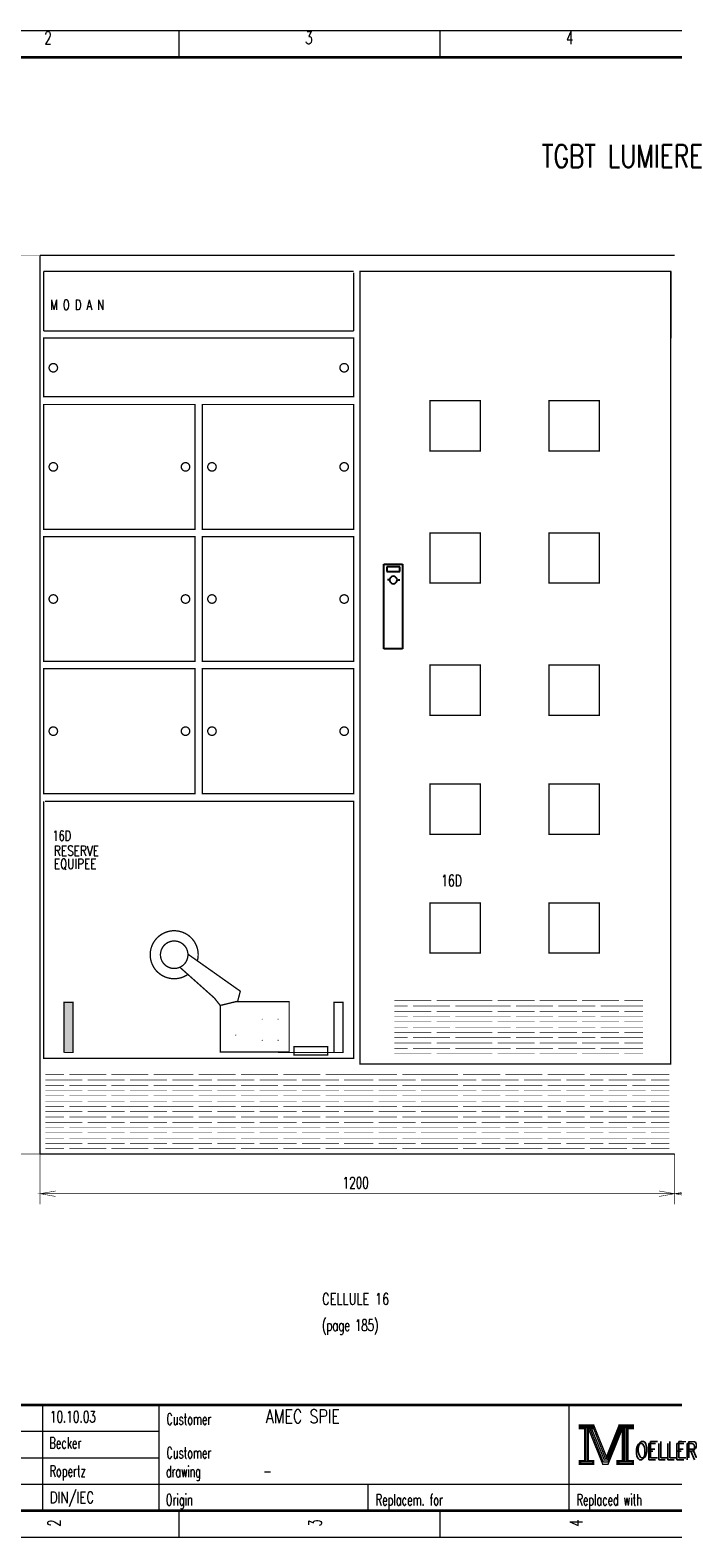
# Model space of a CAD drawing. Header units: centimetres. Extents: x 0 to 491, y -1040 to 69.
# Tile 168 of 181: x 208 to 220, y -40 to -11. Entities that reach past the tile are written whole.
import ezdxf
from ezdxf.enums import TextEntityAlignment as Align

# ---------------------------------------------------------------- set-up
doc = ezdxf.new("R2010")
doc.units = ezdxf.units.CM
doc.header["$MEASUREMENT"] = 0
doc.linetypes.add('GESTRICHELT', pattern=[3.75, 3, -0.75])
doc.layers.get('0').update_dxf_attribs({"color": 9, "linetype": 'CONTINUOUS'})
doc.styles.get("Standard").update_dxf_attribs({"font": 'romans.shx', "bigfont": 'TXT.shx'})

msp = doc.modelspace()

# ---------------------------------------------------------------- linework, layer by layer
at = {"color": 0}
for p, q in [((214.25, -22.39), (214.25, -21.59)), ((214.25, -21.59), (214.6, -21.59)), ((214.43, -21.64), (214.31, -21.64)), ((214.31, -21.64), (214.31, -21.73)), ((214.55, -21.64), (214.43, -21.64)), ((214.55, -21.73), (214.55, -21.64)), ((214.608, -22.39), (214.608, -21.59)), ((214.31, -21.73), (214.55, -21.73)), ((214.37, -21.89), (214.32, -21.89)), ((214.51, -21.89), (214.55, -21.89)), ((214.25, -23.19), (214.25, -22.39)), ((214.608, -23.19), (214.608, -22.39)), ((214.6, -23.19), (214.25, -23.19))]:
    msp.add_line(p, q, dxfattribs=at)
at = {"color": 0, "flags": 128}
for points, const_width in [([(200, -25.75), (200, -11.5), (240.5, -11.5), (240.5, -40), (200, -40), (200, -25.75)], 0.025), ([(207.75, -15.75), (206.8, -15.751), (207, -15.751), (206.947, -16.048), (207, -15.751), (207.051, -16.048), (207, -15.751), (207, -32.751), (207.051, -32.456), (207, -32.751), (206.947, -32.456), (207, -32.751), (206.8, -32.751), (207.75, -32.75)], 0.01), ([(207.75, -18.25), (207.75, -15.75), (213.75, -15.75)], 0.01), ([(207.82, -26.08), (207.82, -30.94), (213.68, -30.94), (213.68, -26.08), (207.84, -26.08)], 0.025), ([(211.486, -29.86), (211.536, -29.67), (210.546, -28.97)], 0.025), ([(211.486, -29.86), (211.156, -29.94), (211.046, -29.8), (210.396, -29.22)], 0.025), ([(208.21, -30.83), (208.37, -30.83), (208.37, -29.88), (208.2, -29.88), (208.2, -30.83)], 0.025), ([(211.156, -29.94), (211.156, -30.82), (212.46, -30.82), (212.46, -29.87), (211.44, -29.87)], 0.025), ([(213.31, -30.83), (213.31, -29.88), (213.48, -29.88), (213.48, -30.83), (212.25, -30.83), (212.52, -30.83), (213.31, -30.83)], 0.025), ([(213.32, -30.83), (213.48, -30.83), (213.48, -29.88), (213.31, -29.88), (213.31, -30.83)], 0.025), ([(211.95, -30.2), (211.95, -30.19), (211.95, -30.21), (211.95, -30.2), (211.94, -30.2), (211.96, -30.2)], 0.01), ([(212.25, -30.2), (212.25, -30.19), (212.25, -30.21), (212.25, -30.2), (212.24, -30.2), (212.26, -30.2)], 0.01), ([(213.75, -32.75), (207.75, -32.75), (207.75, -30.25)], 0.01), ([(211.45, -30.5), (211.45, -30.49), (211.45, -30.51), (211.45, -30.5), (211.44, -30.5), (211.46, -30.5)], 0.01), ([(211.95, -30.6), (211.95, -30.59), (211.95, -30.61), (211.95, -30.6), (211.94, -30.6), (211.96, -30.6)], 0.01), ([(212.25, -30.6), (212.25, -30.59), (212.25, -30.61), (212.25, -30.6), (212.24, -30.6), (212.26, -30.6)], 0.01), ([(207.75, -32.75), (207.75, -33.701), (207.75, -33.501), (208.045, -33.554), (207.75, -33.501), (208.045, -33.45), (207.75, -33.501), (219.75, -33.501), (219.454, -33.45), (219.75, -33.501), (219.454, -33.554), (219.75, -33.501), (219.75, -33.701), (219.75, -32.75)], 0.01), ([(219.75, -32.75), (219.75, -33.701), (219.75, -33.501), (220.045, -33.554), (219.75, -33.501), (220.045, -33.45), (219.75, -33.501), (231.75, -33.501), (231.454, -33.45), (231.75, -33.501), (231.454, -33.554), (231.75, -33.501), (231.75, -33.701), (231.75, -32.75)], 0.01), ([(217.95, -37.88), (217.95, -37.95), (218.05, -37.95), (218.05, -38.55), (217.95, -38.55), (217.95, -38.62), (218.22, -38.62), (218.22, -38.55), (218.12, -38.55), (218.12, -37.95), (218.22, -37.95), (218.22, -37.88), (217.95, -37.88)], 0.025), ([(218.07, -37.93), (218.07, -38.57), (218.1, -38.57), (218.1, -37.93)], 0.025), ([(218.12, -37.95), (218.39, -38.62), (218.49, -38.62), (218.76, -37.95)], 0.025), ([(218.18, -37.95), (218.42, -38.54), (218.46, -38.54)], 0.025), ([(218.22, -37.88), (218.46, -38.48), (218.7, -37.88)], 0.025), ([(218.22, -37.95), (218.44, -38.51), (218.47, -38.51)], 0.025), ([(218.46, -38.58), (218.49, -38.58), (218.74, -37.95)], 0.025), ([(218.46, -38.54), (218.48, -38.54), (218.72, -37.95)], 0.025), ([(218.76, -37.95), (218.76, -38.55), (218.66, -38.55), (218.66, -38.62), (218.71, -38.62)], 0.025), ([(218.7, -37.88), (218.7, -37.95), (218.8, -37.95), (218.8, -38.55), (218.7, -38.55), (218.7, -38.62), (218.97, -38.62), (218.97, -38.55), (218.87, -38.55), (218.87, -37.95), (218.97, -37.95), (218.97, -37.88), (218.7, -37.88)], 0.025), ([(218.78, -37.93), (218.78, -38.57), (218.83, -38.57), (218.83, -37.93), (218.85, -37.93), (218.85, -38.57)], 0.025)]:
    msp.add_lwpolyline(points, dxfattribs=dict(at, const_width=const_width))
for points, const_width in [([(200, -11.5), (240.5, -11.5), (240.5, -40), (200, -40)], 0.025), ([(200.5, -12), (240, -12), (240, -39.5), (200.5, -39.5)], 0.05), ([(200.5, -12), (240, -12), (240, -39.5), (200.5, -39.5)], 0.025), ([(213.8, -16.05), (219.675, -16.05), (219.675, -31.05), (213.8, -31.05)], 0.025), ([(207.82, -18.42), (213.68, -18.42), (213.68, -17.31), (207.82, -17.31)], 0.025), ([(207.82, -18.57), (210.68, -18.57), (210.68, -20.93), (207.82, -20.93)], 0.025), ([(210.82, -18.57), (213.68, -18.57), (213.68, -20.93), (210.82, -20.93)], 0.025), ([(207.82, -21.07), (210.68, -21.07), (210.68, -23.43), (207.82, -23.43)], 0.025), ([(210.82, -21.07), (213.68, -21.07), (213.68, -23.43), (210.82, -23.43)], 0.025), ([(207.82, -23.57), (210.68, -23.57), (210.68, -25.93), (207.82, -25.93)], 0.025), ([(210.82, -23.57), (213.68, -23.57), (213.68, -25.93), (210.82, -25.93)], 0.025), ([(215.125, -28), (216.075, -28), (216.075, -28.95), (215.125, -28.95)], 0.025), ([(212.55, -30.88), (213.19, -30.88), (213.19, -30.72), (212.55, -30.72)], 0.025), ([(217.97, -37.9), (218.2, -37.9), (218.2, -37.93), (217.97, -37.93)], 0.025), ([(218.72, -37.9), (218.95, -37.9), (218.95, -37.93), (218.72, -37.93)], 0.025), ([(217.97, -38.57), (218.2, -38.57), (218.2, -38.6), (217.97, -38.6)], 0.025), ([(218.68, -38.57), (218.95, -38.57), (218.95, -38.6), (218.68, -38.6)], 0.025)]:
    msp.add_lwpolyline(points, close=True, dxfattribs=dict(at, const_width=const_width))
at = {"color": 0}
for points, const_width in [([(210.375, -11.5), (210.375, -12)], 0.025), ([(215.312, -11.5), (215.312, -12)], 0.025), ([(207.75, -32.75), (207.75, -15.75)], 0.025), ([(207.75, -15.75), (211.75, -15.75)], 0.025), ([(211.75, -15.75), (213.75, -15.75)], 0.025), ([(213.75, -15.75), (215.75, -15.75)], 0.025), ([(213.75, -15.75), (216.25, -15.75)], 0.01), ([(215.75, -15.75), (217.75, -15.75)], 0.025), ([(217.75, -15.75), (219.75, -15.75)], 0.025), ([(207.82, -16.05), (207.82, -17.18)], 0.025), ([(207.82, -16.05), (211.68, -16.05)], 0.025), ([(211.68, -16.05), (213.68, -16.05)], 0.025), ([(213.68, -16.075), (213.68, -17.18)], 0.025), ([(219.68, -16.05), (219.68, -17.32)], 0.025), ([(207.82, -17.18), (211.68, -17.18)], 0.025), ([(211.68, -17.18), (213.68, -17.18)], 0.025), ([(214.45, -29.85), (215.15, -29.85)], 0.01), ([(214.45, -29.95), (214.7, -29.95)], 0.01), ([(214.8, -29.95), (215.5, -29.95)], 0.01), ([(215.25, -29.85), (215.95, -29.85)], 0.01), ([(215.6, -29.85), (216.3, -29.85)], 0.01), ([(215.6, -29.95), (215.85, -29.95)], 0.01), ([(215.6, -29.95), (216.3, -29.95)], 0.01), ([(215.95, -29.95), (216.65, -29.95)], 0.01), ([(216.4, -29.85), (217.1, -29.85)], 0.01), ([(216.75, -29.95), (217.45, -29.95)], 0.01), ([(217.2, -29.85), (217.9, -29.85)], 0.01), ([(217.55, -29.95), (218.25, -29.95)], 0.01), ([(218, -29.85), (218.7, -29.85)], 0.01), ([(218.35, -29.95), (219.05, -29.95)], 0.01), ([(218.8, -29.85), (219.15, -29.85)], 0.01), ([(218.8, -29.95), (219.15, -29.95)], 0.01), ([(214.45, -30.05), (215.15, -30.05)], 0.01), ([(214.45, -30.15), (214.7, -30.15)], 0.01), ([(214.8, -30.15), (215.5, -30.15)], 0.01), ([(215.25, -30.05), (215.95, -30.05)], 0.01), ([(215.6, -30.05), (216.3, -30.05)], 0.01), ([(215.6, -30.15), (215.85, -30.15)], 0.01), ([(215.6, -30.15), (216.3, -30.15)], 0.01), ([(215.95, -30.15), (216.65, -30.15)], 0.01), ([(216.4, -30.05), (217.1, -30.05)], 0.01), ([(216.75, -30.15), (217.45, -30.15)], 0.01), ([(217.2, -30.05), (217.9, -30.05)], 0.01), ([(217.55, -30.15), (218.25, -30.15)], 0.01), ([(218, -30.05), (218.7, -30.05)], 0.01), ([(218.35, -30.15), (219.05, -30.15)], 0.01), ([(218.8, -30.05), (219.15, -30.05)], 0.01), ([(218.8, -30.15), (219.15, -30.15)], 0.01), ([(214.45, -30.25), (215.15, -30.25)], 0.01), ([(214.45, -30.35), (214.7, -30.35)], 0.01), ([(214.45, -30.45), (215.15, -30.45)], 0.01), ([(214.8, -30.35), (215.5, -30.35)], 0.01), ([(215.25, -30.25), (215.95, -30.25)], 0.01), ([(215.25, -30.45), (215.95, -30.45)], 0.01), ([(215.6, -30.25), (216.3, -30.25)], 0.01), ([(215.6, -30.35), (215.85, -30.35)], 0.01), ([(215.6, -30.35), (216.3, -30.35)], 0.01), ([(215.6, -30.45), (216.3, -30.45)], 0.01), ([(215.95, -30.35), (216.65, -30.35)], 0.01), ([(216.4, -30.25), (217.1, -30.25)], 0.01), ([(216.4, -30.45), (217.1, -30.45)], 0.01), ([(216.75, -30.35), (217.45, -30.35)], 0.01), ([(217.2, -30.25), (217.9, -30.25)], 0.01), ([(217.2, -30.45), (217.9, -30.45)], 0.01), ([(217.55, -30.35), (218.25, -30.35)], 0.01), ([(218, -30.25), (218.7, -30.25)], 0.01), ([(218, -30.45), (218.7, -30.45)], 0.01), ([(218.35, -30.35), (219.05, -30.35)], 0.01), ([(218.8, -30.25), (219.15, -30.25)], 0.01), ([(218.8, -30.35), (219.15, -30.35)], 0.01), ([(218.8, -30.45), (219.15, -30.45)], 0.01), ([(214.45, -30.55), (214.7, -30.55)], 0.01), ([(214.45, -30.65), (215.15, -30.65)], 0.01), ([(214.45, -30.75), (214.7, -30.75)], 0.01), ([(214.8, -30.55), (215.5, -30.55)], 0.01), ([(214.8, -30.75), (215.5, -30.75)], 0.01), ([(215.25, -30.65), (215.95, -30.65)], 0.01), ([(215.6, -30.55), (215.85, -30.55)], 0.01), ([(215.6, -30.55), (216.3, -30.55)], 0.01), ([(215.6, -30.65), (216.3, -30.65)], 0.01), ([(215.6, -30.75), (215.85, -30.75)], 0.01), ([(215.6, -30.75), (216.3, -30.75)], 0.01), ([(215.95, -30.55), (216.65, -30.55)], 0.01), ([(215.95, -30.75), (216.65, -30.75)], 0.01), ([(216.4, -30.65), (217.1, -30.65)], 0.01), ([(216.75, -30.55), (217.45, -30.55)], 0.01), ([(216.75, -30.75), (217.45, -30.75)], 0.01), ([(217.2, -30.65), (217.9, -30.65)], 0.01), ([(217.55, -30.55), (218.25, -30.55)], 0.01), ([(217.55, -30.75), (218.25, -30.75)], 0.01), ([(218, -30.65), (218.7, -30.65)], 0.01), ([(218.35, -30.55), (219.05, -30.55)], 0.01), ([(218.35, -30.75), (219.05, -30.75)], 0.01), ([(218.8, -30.55), (219.15, -30.55)], 0.01), ([(218.8, -30.65), (219.15, -30.65)], 0.01), ([(218.8, -30.75), (219.15, -30.75)], 0.01), ([(214.45, -30.85), (215.15, -30.85)], 0.01), ([(215.25, -30.85), (215.95, -30.85)], 0.01), ([(215.6, -30.85), (216.3, -30.85)], 0.01), ([(216.4, -30.85), (217.1, -30.85)], 0.01), ([(217.2, -30.85), (217.9, -30.85)], 0.01), ([(218, -30.85), (218.7, -30.85)], 0.01), ([(218.8, -30.85), (219.15, -30.85)], 0.01), ([(207.85, -31.25), (208.2, -31.25)], 0.01), ([(207.85, -31.35), (208.55, -31.35)], 0.01), ([(208.3, -31.25), (209, -31.25)], 0.01), ([(208.65, -31.35), (209.35, -31.35)], 0.01), ([(209.1, -31.25), (209.8, -31.25)], 0.01), ([(209.45, -31.35), (210.15, -31.35)], 0.01), ([(209.9, -31.25), (210.6, -31.25)], 0.01), ([(210.25, -31.35), (210.95, -31.35)], 0.01), ([(210.3, -31.25), (210.65, -31.25)], 0.01), ([(210.3, -31.35), (211, -31.35)], 0.01), ([(210.75, -31.25), (211.45, -31.25)], 0.01), ([(211.1, -31.35), (211.8, -31.35)], 0.01), ([(211.55, -31.25), (212.25, -31.25)], 0.01), ([(211.9, -31.35), (212.6, -31.35)], 0.01), ([(212.35, -31.25), (213.05, -31.25)], 0.01), ([(212.7, -31.35), (213.4, -31.35)], 0.01), ([(213.15, -31.25), (213.85, -31.25)], 0.01), ([(213.5, -31.35), (213.85, -31.35)], 0.01), ([(213.8, -31.25), (214.5, -31.25)], 0.01), ([(213.8, -31.35), (214.05, -31.35)], 0.01), ([(214.15, -31.35), (214.85, -31.35)], 0.01), ([(214.6, -31.25), (215.3, -31.25)], 0.01), ([(214.95, -31.25), (215.65, -31.25)], 0.01), ([(214.95, -31.35), (215.2, -31.35)], 0.01), ([(214.95, -31.35), (215.65, -31.35)], 0.01), ([(215.3, -31.35), (216, -31.35)], 0.01), ([(215.75, -31.25), (216.45, -31.25)], 0.01), ([(216.1, -31.35), (216.8, -31.35)], 0.01), ([(216.55, -31.25), (217.25, -31.25)], 0.01), ([(216.9, -31.35), (217.6, -31.35)], 0.01), ([(217.35, -31.25), (218.05, -31.25)], 0.01), ([(217.7, -31.35), (218.4, -31.35)], 0.01), ([(218.15, -31.25), (218.85, -31.25)], 0.01), ([(218.5, -31.35), (219.2, -31.35)], 0.01), ([(218.95, -31.25), (219.65, -31.25)], 0.01), ([(219.3, -31.35), (219.65, -31.35)], 0.01), ([(207.85, -31.45), (208.2, -31.45)], 0.01), ([(207.85, -31.55), (208.55, -31.55)], 0.01), ([(207.85, -31.65), (208.2, -31.65)], 0.01), ([(208.3, -31.45), (209, -31.45)], 0.01), ([(208.3, -31.65), (209, -31.65)], 0.01), ([(208.65, -31.55), (209.35, -31.55)], 0.01), ([(209.1, -31.45), (209.8, -31.45)], 0.01), ([(209.1, -31.65), (209.8, -31.65)], 0.01), ([(209.45, -31.55), (210.15, -31.55)], 0.01), ([(209.9, -31.45), (210.6, -31.45)], 0.01), ([(209.9, -31.65), (210.6, -31.65)], 0.01), ([(210.25, -31.55), (210.95, -31.55)], 0.01), ([(210.3, -31.45), (210.65, -31.45)], 0.01), ([(210.3, -31.55), (211, -31.55)], 0.01), ([(210.3, -31.65), (210.65, -31.65)], 0.01), ([(210.75, -31.45), (211.45, -31.45)], 0.01), ([(210.75, -31.65), (211.45, -31.65)], 0.01), ([(211.1, -31.55), (211.8, -31.55)], 0.01), ([(211.55, -31.45), (212.25, -31.45)], 0.01), ([(211.55, -31.65), (212.25, -31.65)], 0.01), ([(211.9, -31.55), (212.6, -31.55)], 0.01), ([(212.35, -31.45), (213.05, -31.45)], 0.01), ([(212.35, -31.65), (213.05, -31.65)], 0.01), ([(212.7, -31.55), (213.4, -31.55)], 0.01), ([(213.15, -31.45), (213.85, -31.45)], 0.01), ([(213.15, -31.65), (213.85, -31.65)], 0.01), ([(213.5, -31.55), (213.85, -31.55)], 0.01), ([(213.8, -31.45), (214.5, -31.45)], 0.01), ([(213.8, -31.55), (214.05, -31.55)], 0.01), ([(213.8, -31.65), (214.5, -31.65)], 0.01), ([(214.15, -31.55), (214.85, -31.55)], 0.01), ([(214.6, -31.45), (215.3, -31.45)], 0.01), ([(214.6, -31.65), (215.3, -31.65)], 0.01), ([(214.95, -31.45), (215.65, -31.45)], 0.01), ([(214.95, -31.55), (215.2, -31.55)], 0.01), ([(214.95, -31.55), (215.65, -31.55)], 0.01), ([(214.95, -31.65), (215.65, -31.65)], 0.01), ([(215.3, -31.55), (216, -31.55)], 0.01), ([(215.75, -31.45), (216.45, -31.45)], 0.01), ([(215.75, -31.65), (216.45, -31.65)], 0.01), ([(216.1, -31.55), (216.8, -31.55)], 0.01), ([(216.55, -31.45), (217.25, -31.45)], 0.01), ([(216.55, -31.65), (217.25, -31.65)], 0.01), ([(216.9, -31.55), (217.6, -31.55)], 0.01), ([(217.35, -31.45), (218.05, -31.45)], 0.01), ([(217.35, -31.65), (218.05, -31.65)], 0.01), ([(217.7, -31.55), (218.4, -31.55)], 0.01), ([(218.15, -31.45), (218.85, -31.45)], 0.01), ([(218.15, -31.65), (218.85, -31.65)], 0.01), ([(218.5, -31.55), (219.2, -31.55)], 0.01), ([(218.95, -31.45), (219.65, -31.45)], 0.01), ([(218.95, -31.65), (219.65, -31.65)], 0.01), ([(219.3, -31.55), (219.65, -31.55)], 0.01), ([(207.85, -31.75), (208.55, -31.75)], 0.01), ([(207.85, -31.85), (208.2, -31.85)], 0.01), ([(207.85, -31.95), (208.55, -31.95)], 0.01), ([(208.3, -31.85), (209, -31.85)], 0.01), ([(208.65, -31.75), (209.35, -31.75)], 0.01), ([(208.65, -31.95), (209.35, -31.95)], 0.01), ([(209.1, -31.85), (209.8, -31.85)], 0.01), ([(209.45, -31.75), (210.15, -31.75)], 0.01), ([(209.45, -31.95), (210.15, -31.95)], 0.01), ([(209.9, -31.85), (210.6, -31.85)], 0.01), ([(210.25, -31.75), (210.95, -31.75)], 0.01), ([(210.25, -31.95), (210.95, -31.95)], 0.01), ([(210.3, -31.75), (211, -31.75)], 0.01), ([(210.3, -31.85), (210.65, -31.85)], 0.01), ([(210.3, -31.95), (211, -31.95)], 0.01), ([(210.75, -31.85), (211.45, -31.85)], 0.01), ([(211.1, -31.75), (211.8, -31.75)], 0.01), ([(211.1, -31.95), (211.8, -31.95)], 0.01), ([(211.55, -31.85), (212.25, -31.85)], 0.01), ([(211.9, -31.75), (212.6, -31.75)], 0.01), ([(211.9, -31.95), (212.6, -31.95)], 0.01), ([(212.35, -31.85), (213.05, -31.85)], 0.01), ([(212.7, -31.75), (213.4, -31.75)], 0.01), ([(212.7, -31.95), (213.4, -31.95)], 0.01), ([(213.15, -31.85), (213.85, -31.85)], 0.01), ([(213.5, -31.75), (213.85, -31.75)], 0.01), ([(213.5, -31.95), (213.85, -31.95)], 0.01), ([(213.8, -31.75), (214.05, -31.75)], 0.01), ([(213.8, -31.85), (214.5, -31.85)], 0.01), ([(213.8, -31.95), (214.05, -31.95)], 0.01), ([(214.15, -31.75), (214.85, -31.75)], 0.01), ([(214.15, -31.95), (214.85, -31.95)], 0.01), ([(214.6, -31.85), (215.3, -31.85)], 0.01), ([(214.95, -31.75), (215.2, -31.75)], 0.01), ([(214.95, -31.75), (215.65, -31.75)], 0.01), ([(214.95, -31.85), (215.65, -31.85)], 0.01), ([(214.95, -31.95), (215.2, -31.95)], 0.01), ([(214.95, -31.95), (215.65, -31.95)], 0.01), ([(215.3, -31.75), (216, -31.75)], 0.01), ([(215.3, -31.95), (216, -31.95)], 0.01), ([(215.75, -31.85), (216.45, -31.85)], 0.01), ([(216.1, -31.75), (216.8, -31.75)], 0.01), ([(216.1, -31.95), (216.8, -31.95)], 0.01), ([(216.55, -31.85), (217.25, -31.85)], 0.01), ([(216.9, -31.75), (217.6, -31.75)], 0.01), ([(216.9, -31.95), (217.6, -31.95)], 0.01), ([(217.35, -31.85), (218.05, -31.85)], 0.01), ([(217.7, -31.75), (218.4, -31.75)], 0.01), ([(217.7, -31.95), (218.4, -31.95)], 0.01), ([(218.15, -31.85), (218.85, -31.85)], 0.01), ([(218.5, -31.75), (219.2, -31.75)], 0.01), ([(218.5, -31.95), (219.2, -31.95)], 0.01), ([(218.95, -31.85), (219.65, -31.85)], 0.01), ([(219.3, -31.75), (219.65, -31.75)], 0.01), ([(219.3, -31.95), (219.65, -31.95)], 0.01), ([(207.85, -32.05), (208.2, -32.05)], 0.01), ([(207.85, -32.15), (208.55, -32.15)], 0.01), ([(208.3, -32.05), (209, -32.05)], 0.01), ([(208.65, -32.15), (209.35, -32.15)], 0.01), ([(209.1, -32.05), (209.8, -32.05)], 0.01), ([(209.45, -32.15), (210.15, -32.15)], 0.01), ([(209.9, -32.05), (210.6, -32.05)], 0.01), ([(210.25, -32.15), (210.95, -32.15)], 0.01), ([(210.3, -32.05), (210.65, -32.05)], 0.01), ([(210.3, -32.15), (211, -32.15)], 0.01), ([(210.75, -32.05), (211.45, -32.05)], 0.01), ([(211.1, -32.15), (211.8, -32.15)], 0.01), ([(211.55, -32.05), (212.25, -32.05)], 0.01), ([(211.9, -32.15), (212.6, -32.15)], 0.01), ([(212.35, -32.05), (213.05, -32.05)], 0.01), ([(212.7, -32.15), (213.4, -32.15)], 0.01), ([(213.15, -32.05), (213.85, -32.05)], 0.01), ([(213.5, -32.15), (213.85, -32.15)], 0.01), ([(213.8, -32.05), (214.5, -32.05)], 0.01), ([(213.8, -32.15), (214.05, -32.15)], 0.01), ([(214.15, -32.15), (214.85, -32.15)], 0.01), ([(214.6, -32.05), (215.3, -32.05)], 0.01), ([(214.95, -32.05), (215.65, -32.05)], 0.01), ([(214.95, -32.15), (215.2, -32.15)], 0.01), ([(214.95, -32.15), (215.65, -32.15)], 0.01), ([(215.3, -32.15), (216, -32.15)], 0.01), ([(215.75, -32.05), (216.45, -32.05)], 0.01), ([(216.1, -32.15), (216.8, -32.15)], 0.01), ([(216.55, -32.05), (217.25, -32.05)], 0.01), ([(216.9, -32.15), (217.6, -32.15)], 0.01), ([(217.35, -32.05), (218.05, -32.05)], 0.01), ([(217.7, -32.15), (218.4, -32.15)], 0.01), ([(218.15, -32.05), (218.85, -32.05)], 0.01), ([(218.5, -32.15), (219.2, -32.15)], 0.01), ([(218.95, -32.05), (219.65, -32.05)], 0.01), ([(219.3, -32.15), (219.65, -32.15)], 0.01), ([(207.85, -32.25), (208.2, -32.25)], 0.01), ([(207.85, -32.35), (208.55, -32.35)], 0.01), ([(207.85, -32.45), (208.2, -32.45)], 0.01), ([(208.3, -32.25), (209, -32.25)], 0.01), ([(208.3, -32.45), (209, -32.45)], 0.01), ([(208.65, -32.35), (209.35, -32.35)], 0.01), ([(209.1, -32.25), (209.8, -32.25)], 0.01), ([(209.1, -32.45), (209.8, -32.45)], 0.01), ([(209.45, -32.35), (210.15, -32.35)], 0.01), ([(209.9, -32.25), (210.6, -32.25)], 0.01), ([(209.9, -32.45), (210.6, -32.45)], 0.01), ([(210.25, -32.35), (210.95, -32.35)], 0.01), ([(210.3, -32.25), (210.65, -32.25)], 0.01), ([(210.3, -32.35), (211, -32.35)], 0.01), ([(210.3, -32.45), (210.65, -32.45)], 0.01), ([(210.75, -32.25), (211.45, -32.25)], 0.01), ([(210.75, -32.45), (211.45, -32.45)], 0.01), ([(211.1, -32.35), (211.8, -32.35)], 0.01), ([(211.55, -32.25), (212.25, -32.25)], 0.01), ([(211.55, -32.45), (212.25, -32.45)], 0.01), ([(211.9, -32.35), (212.6, -32.35)], 0.01), ([(212.35, -32.25), (213.05, -32.25)], 0.01), ([(212.35, -32.45), (213.05, -32.45)], 0.01), ([(212.7, -32.35), (213.4, -32.35)], 0.01), ([(213.15, -32.25), (213.85, -32.25)], 0.01), ([(213.15, -32.45), (213.85, -32.45)], 0.01), ([(213.5, -32.35), (213.85, -32.35)], 0.01), ([(213.8, -32.25), (214.5, -32.25)], 0.01), ([(213.8, -32.35), (214.05, -32.35)], 0.01), ([(213.8, -32.45), (214.5, -32.45)], 0.01), ([(214.15, -32.35), (214.85, -32.35)], 0.01), ([(214.6, -32.25), (215.3, -32.25)], 0.01), ([(214.6, -32.45), (215.3, -32.45)], 0.01), ([(214.95, -32.25), (215.65, -32.25)], 0.01), ([(214.95, -32.35), (215.2, -32.35)], 0.01), ([(214.95, -32.35), (215.65, -32.35)], 0.01), ([(214.95, -32.45), (215.65, -32.45)], 0.01), ([(215.3, -32.35), (216, -32.35)], 0.01), ([(215.75, -32.25), (216.45, -32.25)], 0.01), ([(215.75, -32.45), (216.45, -32.45)], 0.01), ([(216.1, -32.35), (216.8, -32.35)], 0.01), ([(216.55, -32.25), (217.25, -32.25)], 0.01), ([(216.55, -32.45), (217.25, -32.45)], 0.01), ([(216.9, -32.35), (217.6, -32.35)], 0.01), ([(217.35, -32.25), (218.05, -32.25)], 0.01), ([(217.35, -32.45), (218.05, -32.45)], 0.01), ([(217.7, -32.35), (218.4, -32.35)], 0.01), ([(218.15, -32.25), (218.85, -32.25)], 0.01), ([(218.15, -32.45), (218.85, -32.45)], 0.01), ([(218.5, -32.35), (219.2, -32.35)], 0.01), ([(218.95, -32.25), (219.65, -32.25)], 0.01), ([(218.95, -32.45), (219.65, -32.45)], 0.01), ([(219.3, -32.35), (219.65, -32.35)], 0.01), ([(207.75, -32.75), (211.75, -32.75)], 0.025), ([(207.85, -32.55), (208.55, -32.55)], 0.01), ([(207.85, -32.65), (208.2, -32.65)], 0.01), ([(208.3, -32.65), (209, -32.65)], 0.01), ([(208.65, -32.55), (209.35, -32.55)], 0.01), ([(209.1, -32.65), (209.8, -32.65)], 0.01), ([(209.45, -32.55), (210.15, -32.55)], 0.01), ([(209.9, -32.65), (210.6, -32.65)], 0.01), ([(210.25, -32.55), (210.95, -32.55)], 0.01), ([(210.3, -32.55), (211, -32.55)], 0.01), ([(210.3, -32.65), (210.65, -32.65)], 0.01), ([(210.75, -32.65), (211.45, -32.65)], 0.01), ([(211, -32.75), (219.75, -32.75)], 0.025), ([(211.1, -32.55), (211.8, -32.55)], 0.01), ([(211.55, -32.65), (212.25, -32.65)], 0.01), ([(211.9, -32.55), (212.6, -32.55)], 0.01), ([(212.35, -32.65), (213.05, -32.65)], 0.01), ([(212.7, -32.55), (213.4, -32.55)], 0.01), ([(213.15, -32.65), (213.85, -32.65)], 0.01), ([(213.5, -32.55), (213.85, -32.55)], 0.01), ([(213.75, -32.75), (216.25, -32.75)], 0.01), ([(213.8, -32.55), (214.05, -32.55)], 0.01), ([(213.8, -32.65), (214.5, -32.65)], 0.01), ([(214.15, -32.55), (214.85, -32.55)], 0.01), ([(214.6, -32.65), (215.3, -32.65)], 0.01), ([(214.95, -32.55), (215.2, -32.55)], 0.01), ([(214.95, -32.55), (215.65, -32.55)], 0.01), ([(214.95, -32.65), (215.65, -32.65)], 0.01), ([(215.3, -32.55), (216, -32.55)], 0.01), ([(215.75, -32.65), (216.45, -32.65)], 0.01), ([(216.1, -32.55), (216.8, -32.55)], 0.01), ([(216.55, -32.65), (217.25, -32.65)], 0.01), ([(216.9, -32.55), (217.6, -32.55)], 0.01), ([(217.35, -32.65), (218.05, -32.65)], 0.01), ([(217.7, -32.55), (218.4, -32.55)], 0.01), ([(218.15, -32.65), (218.85, -32.65)], 0.01), ([(218.5, -32.55), (219.2, -32.55)], 0.01), ([(218.95, -32.65), (219.65, -32.65)], 0.01), ([(219.3, -32.55), (219.65, -32.55)], 0.01), ([(240, -37.5), (200.5, -37.5)], 0.05), ([(207.8, -37.5), (207.8, -39.5)], 0.025), ([(210, -37.5), (210, -39.5)], 0.025), ([(217.75, -37.5), (217.75, -39.5)], 0.025), ([(218.15, -37.95), (218.4, -38.58)], 0.025), ([(218.47, -38.51), (218.7, -37.94)], 0.025), ([(200.5, -38), (210, -38)], 0.025), ([(200.5, -38.5), (210, -38.5)], 0.025), ([(218.4, -38.58), (218.46, -38.58)], 0.025), ([(200.5, -39), (222, -39)], 0.025), ([(213.95, -39), (213.95, -39.5)], 0.025), ([(210.375, -40), (210.375, -39.5)], 0.025), ([(215.312, -40), (215.312, -39.5)], 0.025)]:
    msp.add_lwpolyline(points, dxfattribs=dict(at, const_width=const_width))
at = {"color": 0, "const_width": 0.025, "flags": 128}
for points in [[(208.08, -17.875, 1), (207.92, -17.875, 1)], [(213.58, -17.875, 1), (213.42, -17.875, 1)], [(208.08, -19.75, 1), (207.92, -19.75, 1)], [(210.58, -19.75, 1), (210.42, -19.75, 1)], [(211.08, -19.75, 1), (210.92, -19.75, 1)], [(213.58, -19.75, 1), (213.42, -19.75, 1)], [(208.08, -22.25, 1), (207.92, -22.25, 1)], [(210.58, -22.25, 1), (210.42, -22.25, 1)], [(211.08, -22.25, 1), (210.92, -22.25, 1)], [(213.58, -22.25, 1), (213.42, -22.25, 1)], [(208.08, -24.75, 1), (207.92, -24.75, 1)], [(210.58, -24.75, 1), (210.42, -24.75, 1)], [(211.08, -24.75, 1), (210.92, -24.75, 1)], [(213.58, -24.75, 1), (213.42, -24.75, 1)], [(210.546, -28.98, 1), (210.026, -28.98, 1)]]:
    msp.add_lwpolyline(points, format="xyb", close=True, dxfattribs=at)
at = {"color": 0, "linetype": 'GESTRICHELT', "const_width": 0.025, "flags": 128}
for points in [[(215.125, -18.5), (216.075, -18.5), (216.075, -19.45), (215.125, -19.45)], [(217.375, -18.5), (218.325, -18.5), (218.325, -19.45), (217.375, -19.45)], [(215.125, -21), (216.075, -21), (216.075, -21.95), (215.125, -21.95)], [(217.375, -21), (218.325, -21), (218.325, -21.95), (217.375, -21.95)], [(215.125, -23.5), (216.075, -23.5), (216.075, -24.45), (215.125, -24.45)], [(217.375, -23.5), (218.325, -23.5), (218.325, -24.45), (217.375, -24.45)], [(215.125, -25.75), (216.075, -25.75), (216.075, -26.7), (215.125, -26.7)], [(217.375, -25.75), (218.325, -25.75), (218.325, -26.7), (217.375, -26.7)], [(217.375, -28), (218.325, -28), (218.325, -28.95), (217.375, -28.95)]]:
    msp.add_lwpolyline(points, close=True, dxfattribs=at)
at = {"color": 0, "const_width": 0.025, "flags": 128}
msp.add_lwpolyline([(210.726, -29.091, 1), (209.846, -28.869, 0.692124), (210.544, -29.354)], format="xyb", dxfattribs=at)
at = {"color": 0}
for start, end in [(0, 180), (180, 0)]:
    msp.add_arc((214.43, -21.89), 0.07, start, end, dxfattribs=at)
msp.add_solid([(208.2, -29.88), (208.37, -29.88), (208.2, -30.83), (208.37, -30.83)], dxfattribs=at)

# ---------------------------------------------------------------- texts
for s, height, width, p in [('2', 0.238, 0.672, (207.899, -11.514)), ('3', 0.238, 0.672, (212.832, -11.514)), ('4', 0.238, 0.672, (217.766, -11.514)), ('16D', 0.2143, 0.701333, (215.53, -27.471)), ('1200', 0.2143, 0.672, (213.719, -33.186)), ('CELLULE 16', 0.2143, 0.736, (213.719, -35.386)), ('(page 185)', 0.2143, 0.6504, (213.613, -35.883))]:
    msp.add_text(s, height=height, dxfattribs=dict(at, width=width)).set_placement(p, align=Align.TOP_CENTER)
for s, height, width, p in [('TGBT LUMIERE', 0.42862, 0.754667, (217.237, -13.658)), ('M O D A N', 0.1905, 0.731556, (207.94, -16.59)), ('16D', 0.1905, 0.701333, (207.986, -26.634)), ('RESERVE', 0.1905, 0.76, (208.013, -26.918)), ('EQUIPEE', 0.1905, 0.76, (208.01, -27.166)), ('Customer', 0.2143, 0.62, (210.14, -37.658)), ('OELLER', 0.3096, 0.76, (218.996, -38.225)), ('OELLER', 0.3096, 0.76, (218.996, -38.225)), ('OELLER', 0.3096, 0.76, (219.032, -38.19)), ('Customer', 0.2143, 0.62, (210.14, -38.296)), ('drawing', 0.2143, 0.6, (210.133, -38.651)), ('Origin', 0.2143, 0.626667, (210.127, -39.184)), ('Replacem. for', 0.21431, 0.627077, (214.097, -39.184)), ('Replaced with', 0.21431, 0.619692, (217.895, -39.184))]:
    msp.add_text(s, height=height, dxfattribs=dict(at, width=width)).set_placement(p, align=Align.TOP_LEFT)
for s, height, width, p in [('10.10.03', 0.2143, 0.678, (207.934, -37.892)), ('AMEC SPIE', 0.2619, 0.752889, (212.016, -37.923)), ('Becker', 0.2143, 0.626667, (207.927, -38.389)), ('Ropertz', 0.2143, 0.622857, (207.932, -38.921)), ('-', 0.214, 0.696, (211.965, -38.921)), ('DIN/IEC', 0.2143, 0.750857, (207.935, -39.418))]:
    msp.add_text(s, height=height, dxfattribs=dict(at, width=width)).set_placement(p, align=Align.BOTTOM_LEFT)
at = {"color": 0, "width": 0.672}
for s, p in [('2', (207.899, -39.73)), ('3', (212.832, -39.73)), ('4', (217.766, -39.73))]:
    msp.add_text(s, height=0.238, rotation=90, dxfattribs=at).set_placement(p, align=Align.TOP_CENTER)

doc.saveas('drawing.dxf')
